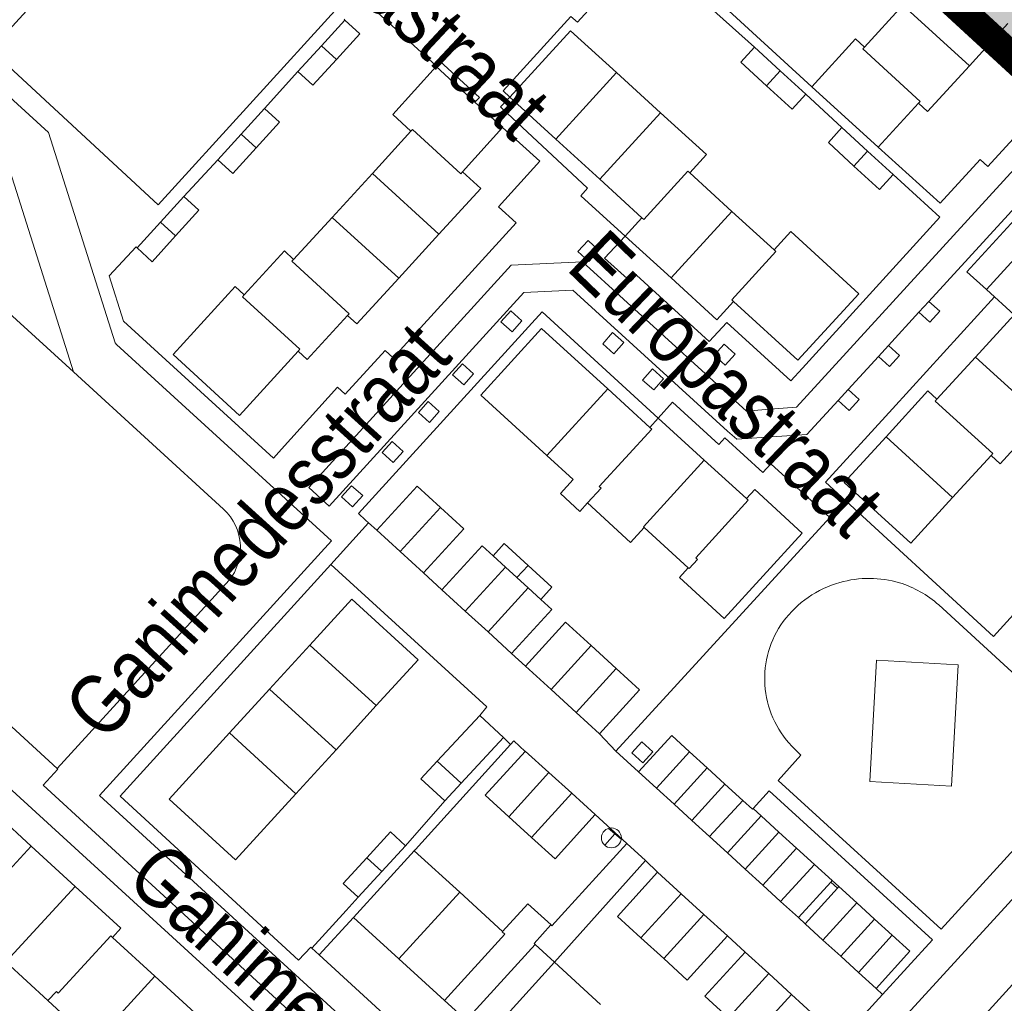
# Model space of a CAD drawing. Header units: metres. Extents: x 111546 to 149831, y 498798 to 507863.
# Tile 26 of 256: x 112649 to 112666, y 500455 to 500472. Entities that reach past the tile are written whole.
import ezdxf

# ---------------------------------------------------------------- set-up
doc = ezdxf.new("R2010")
doc.units = ezdxf.units.M
doc.layers.add('bladindeeling kader-5', color=170, linetype='Continuous')
doc.layers.add('bladindeling hatch kader 5', color=254, linetype='Continuous')
doc.layers.add('bladindeling', color=7, linetype='Continuous', lineweight=5)
doc.styles.add('Zaanstad', font='ARIALN.TTF')

# ---------------------------------------------------------------- blocks, each defined once
blk = doc.blocks.new('Q25')
at = {"color": 0}
for p, q in [((-0.836, 0.544), (0.836, 0.546)), ((-0.021, 0.539), (-0.027, -1.003))]:
    blk.add_line(p, q, dxfattribs=at)
blk.add_circle((0, 0), 1, dxfattribs=at)

msp = doc.modelspace()

# ---------------------------------------------------------------- hatches: boundary and pattern name
at = {"layer": 'bladindeling hatch kader 5'}
h = msp.add_hatch(color=256, dxfattribs=at)
h.dxf.hatch_style = 1
h.paths.add_polyline_path([(112680.6096, 500495.8942), (112706.5697, 500472.0346), (112687.5801, 500451.3732), (112661.62, 500475.2328)])

# ---------------------------------------------------------------- linework, layer by layer
at = {"layer": 'bladindeeling kader-5', "linetype": 'ByBlock', "const_width": 0.5}
msp.add_lwpolyline([(112680.6096, 500495.8942), (112706.5697, 500472.0346), (112687.5801, 500451.3732), (112661.62, 500475.2328)], close=True, dxfattribs=at)
at = {"layer": 'bladindeling'}
for p, q in [((112661.6344, 500471.284), (112660.7156, 500472.1194)), ((112661.6344, 500471.284), (112660.7156, 500472.1194)), ((112663.5403, 500471.2875), (112664.2051, 500472.016)), ((112665.3563, 500470.9658), (112664.2051, 500472.016)), ((112654.1422, 500471.3119), (112654.5481, 500471.7561)), ((112654.1422, 500471.3119), (112654.5481, 500471.7561)), ((112654.535, 500471.7706), (112654.5481, 500471.7561)), ((112654.535, 500471.7706), (112654.5481, 500471.7561)), ((112666.0221, 500471.6954), (112665.3563, 500470.9658)), ((112653.7362, 500470.8676), (112654.1422, 500471.3119)), ((112653.7362, 500470.8676), (112654.1422, 500471.3119)), ((112654.1422, 500471.3119), (112654.4024, 500471.074)), ((112661.6344, 500471.284), (112662.0787, 500470.8781)), ((112661.6344, 500471.284), (112662.0787, 500470.8781)), ((112653.158, 500470.2283), (112653.7362, 500470.8676)), ((112653.158, 500470.2283), (112653.7362, 500470.8676)), ((112658.1967, 500469.697), (112659.2479, 500470.8478)), ((112660.0101, 500470.1529), (112659.2479, 500470.8478)), ((112661.843, 500470.6203), (112662.0787, 500470.8781)), ((112662.0787, 500470.8781), (112662.523, 500470.4722)), ((112662.0787, 500470.8781), (112662.523, 500470.4722)), ((112662.523, 500470.4722), (112663.1501, 500469.8946)), ((112663.7765, 500469.5565), (112662.627, 500470.6027)), ((112663.7765, 500469.5565), (112662.627, 500470.6027)), ((112657.2761, 500469.8956), (112656.7993, 500470.3342)), ((112657.2761, 500469.8956), (112656.7993, 500470.3342)), ((112658.1967, 500469.697), (112657.4029, 500470.4209)), ((112658.1967, 500469.697), (112657.4029, 500470.4209)), ((112664.4729, 500470.3165), (112663.7765, 500469.5565)), ((112664.4729, 500470.3165), (112663.7765, 500469.5565)), ((112653.158, 500470.2283), (112652.7534, 500469.7832)), ((112653.158, 500470.2283), (112652.7534, 500469.7832)), ((112658.9586, 500469.0019), (112660.0101, 500470.1529)), ((112652.7534, 500469.7832), (112652.3489, 500469.3382)), ((112652.7534, 500469.7832), (112652.3489, 500469.3382)), ((112652.7534, 500469.7832), (112653.0144, 500469.546)), ((112655.6912, 500469.8322), (112655.0247, 500469.1039)), ((112656.5854, 500469.1302), (112657.2761, 500469.8956)), ((112656.5854, 500469.1302), (112657.2761, 500469.8956)), ((112663.5938, 500469.4885), (112663.1501, 500469.8946)), ((112663.5938, 500469.4885), (112663.1501, 500469.8946)), ((112658.9586, 500469.0019), (112658.1967, 500469.697)), ((112664.6528, 500466.8894), (112667.1695, 500469.6413)), ((112664.6528, 500466.8894), (112667.1695, 500469.6413)), ((112663.358, 500469.2309), (112663.5938, 500469.4885)), ((112664.0376, 500469.0824), (112663.5938, 500469.4885)), ((112664.0376, 500469.0824), (112663.5938, 500469.4885)), ((112651.7643, 500468.7039), (112652.3489, 500469.3382)), ((112651.7643, 500468.7039), (112652.3489, 500469.3382)), ((112655.0247, 500469.1039), (112654.3279, 500468.3428)), ((112655.0247, 500469.1039), (112656.1755, 500468.0506)), ((112661.2452, 500468.4455), (112660.515, 500469.1124)), ((112659.6898, 500468.3351), (112658.9586, 500469.0019)), ((112651.359, 500468.2587), (112651.7643, 500468.7039)), ((112651.359, 500468.2587), (112651.7643, 500468.7039)), ((112660.1943, 500467.2948), (112661.2452, 500468.4455)), ((112661.9746, 500467.7792), (112661.2452, 500468.4455)), ((112650.9571, 500467.8171), (112651.359, 500468.2587)), ((112650.9571, 500467.8171), (112651.359, 500468.2587)), ((112651.359, 500468.2587), (112651.6198, 500468.0215)), ((112654.3279, 500468.3428), (112653.6628, 500467.616)), ((112655.48, 500467.2909), (112654.3279, 500468.3428)), ((112659.4012, 500468.0193), (112659.6898, 500468.3351)), ((112659.4012, 500468.0193), (112659.6898, 500468.3351)), ((112656.1755, 500468.0506), (112655.48, 500467.2909)), ((112660.1943, 500467.2948), (112659.4012, 500468.0193)), ((112660.1943, 500467.2948), (112659.4012, 500468.0193)), ((112650.9373, 500467.8351), (112650.9571, 500467.8171)), ((112650.9373, 500467.8351), (112650.9571, 500467.8171)), ((112664.4774, 500466.7023), (112664.6528, 500466.8894)), ((112664.4774, 500466.7023), (112664.6528, 500466.8894)), ((112663.9557, 500466.1242), (112664.4774, 500466.7023)), ((112663.9557, 500466.1242), (112664.4774, 500466.7023)), ((112665.46, 500465.9273), (112666.1277, 500466.6597)), ((112663.7813, 500465.9385), (112663.9557, 500466.1242)), ((112663.7813, 500465.9385), (112663.9557, 500466.1242)), ((112663.2574, 500465.363), (112663.7813, 500465.9385)), ((112663.2574, 500465.363), (112663.7813, 500465.9385)), ((112664.7937, 500465.1961), (112665.46, 500465.9273)), ((112666.6131, 500464.8764), (112665.46, 500465.9273)), ((112652.4504, 500463.2978), (112649.8547, 500465.671)), ((112652.4504, 500463.2978), (112649.8547, 500465.671)), ((112659.0969, 500465.3755), (112658.0455, 500464.2231)), ((112659.0969, 500465.3755), (112659.8264, 500464.7099)), ((112663.0851, 500465.1757), (112663.2574, 500465.363)), ((112663.0851, 500465.1757), (112663.2574, 500465.363)), ((112659.8264, 500464.7099), (112659.9714, 500464.8686)), ((112659.8264, 500464.7099), (112659.9714, 500464.8686)), ((112659.9714, 500464.8686), (112660.7653, 500464.144)), ((112659.9714, 500464.8686), (112660.7653, 500464.144)), ((112663.912, 500464.5494), (112665.0642, 500463.4973)), ((112665.7292, 500464.2255), (112665.0642, 500463.4973)), ((112660.7653, 500464.144), (112661.4954, 500463.4777)), ((112655.5066, 500462.5623), (112656.2018, 500463.3248)), ((112654.9078, 500463.1081), (112654.7828, 500463.2221)), ((112654.9078, 500463.1081), (112654.7828, 500463.2221)), ((112659.238, 500459.1113), (112662.9377, 500463.151)), ((112659.238, 500459.1113), (112662.9377, 500463.151)), ((112654.9587, 500463.0617), (112654.3035, 500462.3387)), ((112654.9587, 500463.0617), (112654.3035, 500462.3387)), ((112654.9587, 500463.0617), (112654.9078, 500463.1081)), ((112654.9587, 500463.0617), (112654.9078, 500463.1081)), ((112655.1024, 500462.9307), (112654.9587, 500463.0617)), ((112655.1024, 500462.9307), (112654.9587, 500463.0617)), ((112660.491, 500462.2823), (112659.7285, 500462.9782)), ((112655.5066, 500462.5623), (112655.1024, 500462.9307)), ((112655.5066, 500462.5623), (112655.1024, 500462.9307)), ((112655.5066, 500462.5623), (112655.9106, 500462.1937)), ((112655.5066, 500462.5623), (112655.9106, 500462.1937)), ((112657.3301, 500462.293), (112657.1143, 500462.4906)), ((112654.3035, 500462.3387), (112650.6612, 500458.3291)), ((112654.3035, 500462.3387), (112650.6612, 500458.3291)), ((112656.6334, 500461.5317), (112657.3301, 500462.293)), ((112657.5267, 500462.113), (112657.3301, 500462.293)), ((112657.5267, 500462.113), (112657.7183, 500462.3224)), ((112660.5056, 500462.2689), (112660.491, 500462.2823)), ((112656.2278, 500461.9029), (112655.9106, 500462.1937)), ((112656.2278, 500461.9029), (112655.9106, 500462.1937)), ((112657.7233, 500461.9331), (112657.5267, 500462.113)), ((112649.5709, 500458.8107), (112652.5486, 500462.0664)), ((112649.5709, 500458.8107), (112652.5486, 500462.0664)), ((112657.0266, 500461.1719), (112657.7233, 500461.9331)), ((112657.939, 500461.7357), (112657.7233, 500461.9331)), ((112656.6334, 500461.5317), (112656.2278, 500461.9029)), ((112656.6334, 500461.5317), (112656.2278, 500461.9029)), ((112656.6334, 500461.5317), (112657.0266, 500461.1719)), ((112657.0266, 500461.1719), (112657.432, 500460.8007)), ((112657.0266, 500461.1719), (112657.432, 500460.8007)), ((112653.9442, 500460.946), (112653.2476, 500460.1837)), ((112655.093, 500459.8967), (112653.9442, 500460.946)), ((112658.1169, 500460.1748), (112658.8128, 500460.9369)), ((112659.2457, 500460.5415), (112658.8128, 500460.9369)), ((112657.6724, 500460.5807), (112657.432, 500460.8007)), ((112657.6724, 500460.5807), (112657.432, 500460.8007)), ((112658.1169, 500460.1748), (112657.6724, 500460.5807)), ((112658.1169, 500460.1748), (112657.6724, 500460.5807)), ((112658.55, 500459.7794), (112659.2457, 500460.5415)), ((112653.2476, 500460.1837), (112652.5546, 500459.4251)), ((112654.3964, 500459.1342), (112653.2476, 500460.1837)), ((112658.1169, 500460.1748), (112658.55, 500459.7794)), ((112654.3964, 500459.1342), (112655.093, 500459.8967)), ((112656.1475, 500458.9342), (112656.8821, 500459.7291)), ((112656.1475, 500458.9342), (112656.8821, 500459.7291)), ((112656.8821, 500459.7291), (112657.2959, 500459.3468)), ((112656.8821, 500459.7291), (112657.2959, 500459.3468)), ((112658.55, 500459.7794), (112658.9538, 500459.4106)), ((112658.55, 500459.7794), (112658.9538, 500459.4106)), ((112652.5546, 500459.4251), (112653.6998, 500458.3717)), ((112659.238, 500459.1113), (112658.9538, 500459.4106)), ((112659.238, 500459.1113), (112658.9538, 500459.4106)), ((112657.4161, 500459.2238), (112655.7705, 500457.4103)), ((112657.4161, 500459.2238), (112655.7705, 500457.4103)), ((112657.2959, 500459.3468), (112656.5634, 500458.5542)), ((112657.2959, 500459.3468), (112656.5634, 500458.5542)), ((112657.2959, 500459.3468), (112657.4161, 500459.2238)), ((112657.2959, 500459.3468), (112657.4161, 500459.2238)), ((112653.6998, 500458.3717), (112654.3964, 500459.1342)), ((112659.6315, 500458.7513), (112659.238, 500459.1113)), ((112659.6315, 500458.7513), (112659.238, 500459.1113)), ((112659.9386, 500458.4712), (112660.5111, 500459.099)), ((112659.9386, 500458.4712), (112660.5111, 500459.099)), ((112660.8183, 500458.8189), (112660.5111, 500459.099)), ((112660.8183, 500458.8189), (112660.5111, 500459.099)), ((112656.1475, 500458.9342), (112656.5634, 500458.5542)), ((112657.3848, 500457.9765), (112658.0785, 500458.7405)), ((112658.0785, 500458.7405), (112658.4734, 500458.3821)), ((112659.9386, 500458.4712), (112659.6315, 500458.7513)), ((112659.9386, 500458.4712), (112659.6315, 500458.7513)), ((112660.2457, 500458.1911), (112660.8183, 500458.8189)), ((112660.2457, 500458.1911), (112660.8183, 500458.8189)), ((112661.1254, 500458.5388), (112660.8183, 500458.8189)), ((112661.1254, 500458.5388), (112660.8183, 500458.8189)), ((112656.5634, 500458.5542), (112656.2803, 500458.2479)), ((112656.5634, 500458.5542), (112656.2803, 500458.2479)), ((112660.5528, 500457.911), (112661.1254, 500458.5388)), ((112660.5528, 500457.911), (112661.1254, 500458.5388)), ((112661.4325, 500458.2588), (112661.1254, 500458.5388)), ((112661.4325, 500458.2588), (112661.1254, 500458.5388)), ((112668.0221, 500458.6547), (112664.2208, 500454.498)), ((112668.0221, 500458.6547), (112664.2208, 500454.498)), ((112649.3281, 500458.5209), (112654.4991, 500453.7842)), ((112649.3281, 500458.5209), (112654.4991, 500453.7842)), ((112658.4734, 500458.3821), (112657.7798, 500457.6179)), ((112658.4734, 500458.3821), (112658.8809, 500458.0121)), ((112658.4734, 500458.3821), (112658.8809, 500458.0121)), ((112660.2457, 500458.1911), (112659.9386, 500458.4712)), ((112660.2457, 500458.1911), (112659.9386, 500458.4712)), ((112649.1232, 500457.4675), (112648.3317, 500458.1929)), ((112649.1232, 500457.4675), (112648.3317, 500458.1929)), ((112655.5976, 500457.473), (112656.2803, 500458.2479)), ((112660.5528, 500457.911), (112660.2457, 500458.1911)), ((112660.5528, 500457.911), (112660.2457, 500458.1911)), ((112660.8599, 500457.6309), (112661.4325, 500458.2588)), ((112660.8599, 500457.6309), (112661.4325, 500458.2588)), ((112661.602, 500458.1042), (112661.4325, 500458.2588)), ((112661.602, 500458.1042), (112661.4325, 500458.2588)), ((112661.613, 500458.1163), (112661.602, 500458.1042)), ((112661.613, 500458.1163), (112661.602, 500458.1042)), ((112661.7508, 500457.9909), (112661.613, 500458.1163)), ((112661.7508, 500457.9909), (112661.613, 500458.1163)), ((112657.7798, 500457.6179), (112657.3848, 500457.9765)), ((112658.8809, 500458.0121), (112659.4285, 500457.5104)), ((112658.8809, 500458.0121), (112659.4285, 500457.5104)), ((112660.8599, 500457.6309), (112660.5528, 500457.911)), ((112660.8599, 500457.6309), (112660.5528, 500457.911)), ((112661.167, 500457.3508), (112661.7508, 500457.9909)), ((112661.167, 500457.3508), (112661.7508, 500457.9909)), ((112662.0582, 500457.7111), (112661.7508, 500457.9909)), ((112662.0582, 500457.7111), (112661.7508, 500457.9909)), ((112661.4741, 500457.0707), (112662.0582, 500457.7111)), ((112661.4741, 500457.0707), (112662.0582, 500457.7111)), ((112662.3655, 500457.4313), (112662.0582, 500457.7111)), ((112662.3655, 500457.4313), (112662.0582, 500457.7111)), ((112659.4285, 500457.5104), (112659.7517, 500457.2178)), ((112659.4285, 500457.5104), (112659.7517, 500457.2178)), ((112661.167, 500457.3508), (112660.8599, 500457.6309)), ((112661.167, 500457.3508), (112660.8599, 500457.6309)), ((112648.0678, 500456.3188), (112649.1232, 500457.4675)), ((112649.883, 500456.7715), (112649.1232, 500457.4675)), ((112654.6986, 500456.2345), (112655.7497, 500457.3874)), ((112654.6986, 500456.2345), (112655.7497, 500457.3874)), ((112655.1888, 500457.0282), (112655.5976, 500457.473)), ((112655.1888, 500457.0282), (112655.5976, 500457.473)), ((112655.7705, 500457.4103), (112655.7497, 500457.3874)), ((112655.7705, 500457.4103), (112655.7497, 500457.3874)), ((112655.7497, 500457.3874), (112656.5362, 500456.6698)), ((112655.7497, 500457.3874), (112656.5362, 500456.6698)), ((112655.7705, 500457.4103), (112655.7509, 500457.3889)), ((112655.7705, 500457.4103), (112655.7509, 500457.3889)), ((112661.4741, 500457.0707), (112661.167, 500457.3508)), ((112661.4741, 500457.0707), (112661.167, 500457.3508)), ((112661.7812, 500456.7906), (112662.3655, 500457.4313)), ((112661.7812, 500456.7906), (112662.3655, 500457.4313)), ((112662.6729, 500457.1515), (112662.3655, 500457.4313)), ((112662.6729, 500457.1515), (112662.3655, 500457.4313)), ((112655.1888, 500457.0282), (112654.9292, 500457.2668)), ((112658.1779, 500455.4577), (112659.7517, 500457.2178)), ((112658.1779, 500455.4577), (112659.7517, 500457.2178)), ((112659.7517, 500457.2178), (112659.9595, 500457.0148)), ((112659.7517, 500457.2178), (112659.9595, 500457.0148)), ((112654.7801, 500456.5833), (112655.1888, 500457.0282)), ((112654.7801, 500456.5833), (112655.1888, 500457.0282)), ((112659.9595, 500457.0148), (112660.3664, 500456.6443)), ((112659.9595, 500457.0148), (112660.3664, 500456.6443)), ((112661.7812, 500456.7906), (112661.4741, 500457.0707)), ((112661.7812, 500456.7906), (112661.4741, 500457.0707)), ((112662.0883, 500456.5106), (112662.6729, 500457.1515)), ((112662.0883, 500456.5106), (112662.6729, 500457.1515)), ((112662.9789, 500456.8729), (112662.6729, 500457.1515)), ((112662.9789, 500456.8729), (112662.6729, 500457.1515)), ((112662.3953, 500456.2306), (112662.9545, 500456.8461)), ((112662.3953, 500456.2306), (112662.9545, 500456.8461)), ((112662.9545, 500456.8461), (112662.9789, 500456.8729)), ((112662.9545, 500456.8461), (112662.9789, 500456.8729)), ((112662.9545, 500456.8461), (112663.0722, 500456.7422)), ((112662.9545, 500456.8461), (112663.0722, 500456.7422)), ((112663.095, 500456.7673), (112662.9789, 500456.8729)), ((112663.095, 500456.7673), (112662.9789, 500456.8729)), ((112648.8274, 500455.6225), (112649.883, 500456.7715)), ((112656.5362, 500456.6698), (112655.4853, 500455.5169)), ((112656.5362, 500456.6698), (112657.2784, 500455.9928)), ((112662.0883, 500456.5106), (112661.7812, 500456.7906)), ((112662.0883, 500456.5106), (112661.7812, 500456.7906)), ((112663.0722, 500456.7422), (112662.5149, 500456.1215)), ((112663.0722, 500456.7422), (112662.5149, 500456.1215)), ((112663.0722, 500456.7422), (112663.095, 500456.7673)), ((112663.0722, 500456.7422), (112663.095, 500456.7673)), ((112663.406, 500456.4841), (112663.095, 500456.7673)), ((112663.406, 500456.4841), (112663.095, 500456.7673)), ((112654.5694, 500456.3523), (112654.7801, 500456.5833)), ((112659.6716, 500455.8812), (112660.3664, 500456.6443)), ((112660.3664, 500456.6443), (112660.7612, 500456.2849)), ((112662.3953, 500456.2306), (112662.0883, 500456.5106)), ((112662.3953, 500456.2306), (112662.0883, 500456.5106)), ((112662.8214, 500455.8419), (112663.406, 500456.4841)), ((112662.8214, 500455.8419), (112663.406, 500456.4841)), ((112663.7129, 500456.2048), (112663.406, 500456.4841)), ((112663.7129, 500456.2048), (112663.406, 500456.4841)), ((112654.5694, 500456.3523), (112653.977, 500455.7039)), ((112654.5694, 500456.3523), (112653.977, 500455.7039)), ((112654.6986, 500456.2345), (112654.1061, 500455.586)), ((112654.6986, 500456.2345), (112654.1061, 500455.586)), ((112655.4853, 500455.5169), (112654.6986, 500456.2345)), ((112655.4853, 500455.5169), (112654.6986, 500456.2345)), ((112660.7612, 500456.2849), (112660.0663, 500455.5217)), ((112660.7612, 500456.2849), (112661.1681, 500455.9142)), ((112660.7612, 500456.2849), (112661.1681, 500455.9142)), ((112662.5149, 500456.1215), (112662.3953, 500456.2306)), ((112662.5149, 500456.1215), (112662.3953, 500456.2306)), ((112663.128, 500455.5623), (112663.7129, 500456.2048)), ((112663.128, 500455.5623), (112663.7129, 500456.2048)), ((112664.0197, 500455.9255), (112663.7129, 500456.2048)), ((112664.0197, 500455.9255), (112663.7129, 500456.2048)), ((112667.1334, 500456.2078), (112664.4951, 500453.3148)), ((112667.1334, 500456.2078), (112664.4951, 500453.3148)), ((112658.1274, 500456.0908), (112658.1131, 500456.104)), ((112658.1274, 500456.0908), (112658.1131, 500456.104)), ((112662.8214, 500455.8419), (112662.5149, 500456.1215)), ((112662.8214, 500455.8419), (112662.5149, 500456.1215)), ((112651.2605, 500455.2187), (112650.529, 500455.8879)), ((112660.0663, 500455.5217), (112659.6716, 500455.8812)), ((112661.1681, 500455.9142), (112661.4753, 500455.6323)), ((112661.1681, 500455.9142), (112661.4753, 500455.6323)), ((112663.128, 500455.5623), (112662.8214, 500455.8419)), ((112663.128, 500455.5623), (112662.8214, 500455.8419)), ((112663.4345, 500455.2827), (112664.0197, 500455.9255)), ((112663.4345, 500455.2827), (112664.0197, 500455.9255)), ((112654.1061, 500455.586), (112653.977, 500455.7039)), ((112654.1061, 500455.586), (112653.977, 500455.7039)), ((112657.8427, 500455.7666), (112656.6477, 500454.4565)), ((112657.8427, 500455.7666), (112658.1779, 500455.4577)), ((112661.4753, 500455.6323), (112661.8819, 500455.2615)), ((112661.4753, 500455.6323), (112661.8819, 500455.2615)), ((112656.0454, 500453.8141), (112654.1061, 500455.586)), ((112656.0454, 500453.8141), (112654.1061, 500455.586)), ((112656.2727, 500454.7986), (112655.4853, 500455.5169)), ((112663.4345, 500455.2827), (112663.128, 500455.5623)), ((112663.4345, 500455.2827), (112663.128, 500455.5623)), ((112656.9856, 500454.1516), (112658.1779, 500455.4577)), ((112658.1779, 500455.4577), (112658.9696, 500454.7278)), ((112651.2605, 500455.2187), (112650.2077, 500454.0676)), ((112652.0221, 500454.5222), (112651.2605, 500455.2187)), ((112661.1865, 500454.499), (112661.8819, 500455.2615)), ((112661.8819, 500455.2615), (112662.276, 500454.902)), ((112663.7411, 500455.0031), (112663.4345, 500455.2827)), ((112663.7411, 500455.0031), (112663.4345, 500455.2827)), ((112663.8523, 500454.902), (112663.7411, 500455.0031)), ((112663.8523, 500454.902), (112663.7411, 500455.0031)), ((112649.4125, 500454.7948), (112650.2077, 500454.0676)), ((112656.6477, 500454.4565), (112656.2727, 500454.7986)), ((112662.276, 500454.902), (112661.5804, 500454.1395)), ((112662.276, 500454.902), (112662.6826, 500454.5312))]:
    msp.add_line(p, q, dxfattribs=at)
for points in [[(112651.3215, 500468.5613), (112654.4905, 500472.042), (112651.5787, 500474.6941), (112648.4155, 500471.2429)], [(112651.3215, 500468.5613), (112654.4905, 500472.042), (112651.5787, 500474.6941), (112648.4155, 500471.2429)], [(112658.7708, 500467.5783), (112658.5816, 500467.7522), (112658.7562, 500467.9421), (112658.9454, 500467.7683)], [(112658.7708, 500467.5783), (112658.5816, 500467.7522), (112658.7562, 500467.9421), (112658.9454, 500467.7683)], [(112657.25, 500466.5348), (112657.4213, 500466.7266), (112657.6137, 500466.5547), (112657.4424, 500466.3629)], [(112657.25, 500466.5348), (112657.4213, 500466.7266), (112657.6137, 500466.5547), (112657.4424, 500466.3629)], [(112659.1822, 500466.3492), (112659.374, 500466.1774), (112659.2018, 500465.9852), (112659.0101, 500466.157)], [(112659.1822, 500466.3492), (112659.374, 500466.1774), (112659.2018, 500465.9852), (112659.0101, 500466.157)], [(112661.1298, 500465.7857), (112660.9387, 500465.9577), (112661.1113, 500466.1495), (112661.3024, 500465.9775)], [(112661.1298, 500465.7857), (112660.9387, 500465.9577), (112661.1113, 500466.1495), (112661.3024, 500465.9775)], [(112656.4131, 500465.6163), (112656.5856, 500465.8083), (112656.7775, 500465.6358), (112656.6049, 500465.4439)], [(112656.4131, 500465.6163), (112656.5856, 500465.8083), (112656.7775, 500465.6358), (112656.6049, 500465.4439)], [(112659.8706, 500465.7217), (112660.0632, 500465.5525), (112659.8929, 500465.3587), (112659.7003, 500465.5279)], [(112659.8706, 500465.7217), (112660.0632, 500465.5525), (112659.8929, 500465.3587), (112659.7003, 500465.5279)], [(112655.8212, 500464.9656), (112655.9913, 500465.1554), (112656.1834, 500464.9831), (112656.0133, 500464.7934)], [(112655.8212, 500464.9656), (112655.9913, 500465.1554), (112656.1834, 500464.9831), (112656.0133, 500464.7934)], [(112655.192, 500464.2758), (112655.3664, 500464.4674), (112655.5572, 500464.2937), (112655.3828, 500464.1021)], [(112655.192, 500464.2758), (112655.3664, 500464.4674), (112655.5572, 500464.2937), (112655.3828, 500464.1021)], [(112654.4918, 500463.5069), (112654.6657, 500463.7013), (112654.858, 500463.5293), (112654.6841, 500463.3349)], [(112654.4918, 500463.5069), (112654.6657, 500463.7013), (112654.858, 500463.5293), (112654.6841, 500463.3349)], [(112663.7484, 500460.6822), (112665.1576, 500460.6012), (112665.0434, 500458.5052), (112663.6341, 500458.586)], [(112659.7041, 500458.9075), (112659.5137, 500459.0793), (112659.6865, 500459.2709), (112659.8769, 500459.099)], [(112659.7041, 500458.9075), (112659.5137, 500459.0793), (112659.6865, 500459.2709), (112659.8769, 500459.099)]]:
    msp.add_lwpolyline(points, close=True, dxfattribs=at)
for points in [[(112660.1884, 500473.4887), (112658.5751, 500471.7212), (112658.46, 500471.8191), (112657.2856, 500470.5338), (112657.4029, 500470.4209)], [(112660.1884, 500473.4887), (112658.5751, 500471.7212), (112658.46, 500471.8191), (112657.2856, 500470.5338), (112657.4029, 500470.4209)], [(112669.0078, 500472.8738), (112669.0945, 500472.7948), (112667.8946, 500471.4896), (112667.9333, 500471.4527), (112667.1102, 500470.558), (112666.9949, 500470.6622), (112665.6738, 500469.2209), (112665.5407, 500469.3429), (112664.848, 500468.59), (112663.7765, 500469.5565)], [(112669.0078, 500472.8738), (112669.0945, 500472.7948), (112667.8946, 500471.4896), (112667.9333, 500471.4527), (112667.1102, 500470.558), (112666.9949, 500470.6622), (112665.6738, 500469.2209), (112665.5407, 500469.3429), (112664.848, 500468.59), (112663.7765, 500469.5565)], [(112669.2808, 500472.6254), (112662.3627, 500465.0585), (112661.825, 500465.019)], [(112669.2808, 500472.6254), (112662.3627, 500465.0585), (112661.825, 500465.019)], [(112661.3149, 500472.475), (112660.9822, 500472.1125), (112662.627, 500470.6027)], [(112661.3149, 500472.475), (112660.9822, 500472.1125), (112662.627, 500470.6027)], [(112656.7993, 500470.3342), (112656.8764, 500470.4158), (112656.1946, 500471.0439), (112656.1234, 500470.9693), (112654.862, 500472.1256)], [(112656.7993, 500470.3342), (112656.8764, 500470.4158), (112656.1946, 500471.0439), (112656.1234, 500470.9693), (112654.862, 500472.1256)], [(112654.5481, 500471.7561), (112654.8085, 500471.5183), (112654.4024, 500471.074)], [(112654.5481, 500471.7561), (112654.8085, 500471.5183), (112654.4024, 500471.074)], [(112657.4029, 500470.4209), (112658.4542, 500471.5718), (112659.2479, 500470.8478)], [(112657.4029, 500470.4209), (112658.4542, 500471.5718), (112659.2479, 500470.8478)], [(112662.627, 500470.6027), (112663.3848, 500471.4299), (112663.5403, 500471.2875)], [(112662.627, 500470.6027), (112663.3848, 500471.4299), (112663.5403, 500471.2875)], [(112661.843, 500470.6203), (112661.3989, 500471.0262), (112661.6344, 500471.284)], [(112661.843, 500470.6203), (112661.3989, 500471.0262), (112661.6344, 500471.284)], [(112664.4729, 500470.3165), (112664.502, 500470.3483), (112663.5114, 500471.2558), (112663.5403, 500471.2875)], [(112649.8547, 500465.671), (112648.6895, 500469.354), (112647.5713, 500470.3905), (112648.1432, 500470.9761), (112649.4213, 500469.8093), (112650.5768, 500466.1734), (112650.5961, 500466.1418), (112654.3197, 500462.7477), (112650.3013, 500458.344)], [(112649.8547, 500465.671), (112648.6895, 500469.354), (112647.5713, 500470.3905), (112648.1432, 500470.9761), (112649.4213, 500469.8093), (112650.5768, 500466.1734), (112650.5961, 500466.1418), (112654.3197, 500462.7477), (112650.3013, 500458.344)], [(112654.4024, 500471.074), (112653.9965, 500470.6297), (112653.7362, 500470.8676)], [(112654.4024, 500471.074), (112653.9965, 500470.6297), (112653.7362, 500470.8676)], [(112665.3563, 500470.9658), (112664.6317, 500470.1717), (112664.4729, 500470.3165)], [(112656.7993, 500470.3342), (112656.1277, 500470.9517), (112655.3769, 500470.1198), (112655.6912, 500469.8322)], [(112656.7993, 500470.3342), (112656.1277, 500470.9517), (112655.3769, 500470.1198), (112655.6912, 500469.8322)], [(112662.523, 500470.4722), (112662.2873, 500470.2144), (112661.843, 500470.6203)], [(112662.523, 500470.4722), (112662.2873, 500470.2144), (112661.843, 500470.6203)], [(112657.4029, 500470.4209), (112657.2417, 500470.2529), (112657.2696, 500470.224)], [(112657.4029, 500470.4209), (112657.2417, 500470.2529), (112657.2696, 500470.224)], [(112653.0144, 500469.546), (112653.4189, 500469.9911), (112653.158, 500470.2283)], [(112653.0144, 500469.546), (112653.4189, 500469.9911), (112653.158, 500470.2283)], [(112659.4012, 500468.0193), (112658.632, 500468.7152), (112658.7484, 500468.8497), (112657.2696, 500470.224)], [(112659.4012, 500468.0193), (112658.632, 500468.7152), (112658.7484, 500468.8497), (112657.2696, 500470.224)], [(112660.515, 500469.1124), (112660.8038, 500469.429), (112660.0101, 500470.1529)], [(112657.2761, 500469.8956), (112657.9196, 500469.3151), (112657.2051, 500468.5238), (112657.5137, 500468.2498), (112655.3828, 500465.9152), (112655.2474, 500466.0375), (112654.5548, 500465.2828), (112654.4227, 500465.4063), (112653.4542, 500464.3342)], [(112657.2761, 500469.8956), (112657.9196, 500469.3151), (112657.2051, 500468.5238), (112657.5137, 500468.2498), (112655.3828, 500465.9152), (112655.2474, 500466.0375), (112654.5548, 500465.2828), (112654.4227, 500465.4063), (112653.4542, 500464.3342)], [(112656.5854, 500469.1302), (112656.5563, 500469.0986), (112655.7202, 500469.8638), (112655.6912, 500469.8322)], [(112663.1501, 500469.8946), (112662.9143, 500469.637), (112663.358, 500469.2309)], [(112663.1501, 500469.8946), (112662.9143, 500469.637), (112663.358, 500469.2309)], [(112652.3489, 500469.3382), (112652.6098, 500469.101), (112653.0144, 500469.546)], [(112652.3489, 500469.3382), (112652.6098, 500469.101), (112653.0144, 500469.546)], [(112667.2755, 500469.5429), (112665.3124, 500467.4027), (112665.6511, 500467.0953)], [(112667.2755, 500469.5429), (112665.3124, 500467.4027), (112665.6511, 500467.0953)], [(112656.5854, 500469.1302), (112656.9, 500468.8423), (112656.1755, 500468.0506)], [(112659.6898, 500468.3351), (112659.7216, 500468.3062), (112660.4832, 500469.1413), (112660.515, 500469.1124)], [(112663.358, 500469.2309), (112663.8018, 500468.8248), (112664.0376, 500469.0824)], [(112663.358, 500469.2309), (112663.8018, 500468.8248), (112664.0376, 500469.0824)], [(112664.0376, 500469.0824), (112664.8415, 500468.3442), (112662.465, 500465.7333)], [(112664.0376, 500469.0824), (112664.8415, 500468.3442), (112662.465, 500465.7333)], [(112651.7643, 500468.7039), (112652.025, 500468.4667), (112651.6198, 500468.0215)], [(112651.7643, 500468.7039), (112652.025, 500468.4667), (112651.6198, 500468.0215)], [(112661.9746, 500467.7792), (112662.2636, 500468.0957), (112663.4399, 500467.0219), (112662.3885, 500465.8709), (112661.2761, 500466.8864)], [(112651.6198, 500468.0215), (112651.2147, 500467.5762), (112650.954, 500467.8136), (112650.9571, 500467.8171)], [(112651.6198, 500468.0215), (112651.2147, 500467.5762), (112650.954, 500467.8136), (112650.9571, 500467.8171)], [(112662.465, 500465.7333), (112662.2624, 500465.5152), (112661.1568, 500466.5224), (112660.8525, 500466.1982), (112659.5967, 500467.3458), (112659.4918, 500467.2316), (112659.0414, 500467.6366), (112659.4012, 500468.0193)], [(112662.465, 500465.7333), (112662.2624, 500465.5152), (112661.1568, 500466.5224), (112660.8525, 500466.1982), (112659.5967, 500467.3458), (112659.4918, 500467.2316), (112659.0414, 500467.6366), (112659.4012, 500468.0193)], [(112653.4542, 500464.3342), (112653.3135, 500464.1775), (112650.719, 500466.5463), (112650.4724, 500467.3323), (112650.9373, 500467.8351)], [(112653.4542, 500464.3342), (112653.3135, 500464.1775), (112650.719, 500466.5463), (112650.4724, 500467.3323), (112650.9373, 500467.8351)], [(112653.6628, 500467.616), (112653.5034, 500467.7623), (112652.8061, 500467.0006)], [(112661.2761, 500466.8864), (112661.2443, 500466.9154), (112662.0064, 500467.7503), (112661.9746, 500467.7792)], [(112666.1277, 500466.6597), (112665.6511, 500467.0953), (112666.3752, 500467.8886)], [(112654.5945, 500466.644), (112654.6236, 500466.6757), (112653.6337, 500467.5843), (112653.6628, 500467.616)], [(112661.825, 500465.019), (112661.4968, 500464.9932), (112658.6595, 500467.5766), (112657.4261, 500467.5162), (112653.9256, 500463.6689), (112654.2767, 500463.3487)], [(112661.825, 500465.019), (112661.4968, 500464.9932), (112658.6595, 500467.5766), (112657.4261, 500467.5162), (112653.9256, 500463.6689), (112654.2767, 500463.3487)], [(112655.48, 500467.2909), (112654.7555, 500466.4992), (112654.5945, 500466.644)], [(112661.2761, 500466.8864), (112660.9874, 500466.5706), (112660.1943, 500467.2948)], [(112652.8061, 500467.0006), (112652.6489, 500467.1443), (112651.5766, 500465.9701), (112652.7251, 500464.9171), (112653.74, 500466.0289)], [(112661.1714, 500464.6449), (112658.493, 500467.0862), (112657.6434, 500467.0455), (112654.2767, 500463.3487)], [(112661.1714, 500464.6449), (112658.493, 500467.0862), (112657.6434, 500467.0455), (112654.2767, 500463.3487)], [(112653.74, 500466.0289), (112653.7691, 500466.0606), (112652.777, 500466.9687), (112652.8061, 500467.0006)], [(112665.7919, 500466.9666), (112664.0247, 500465.031), (112662.8633, 500463.7601), (112663.0077, 500463.6297)], [(112665.7919, 500466.9666), (112664.0247, 500465.031), (112662.8633, 500463.7601), (112663.0077, 500463.6297)], [(112664.4774, 500466.7023), (112664.6693, 500466.53), (112664.8413, 500466.7212), (112664.6528, 500466.8894)], [(112664.4774, 500466.7023), (112664.6693, 500466.53), (112664.8413, 500466.7212), (112664.6528, 500466.8894)], [(112654.7828, 500463.2221), (112657.9602, 500466.7075), (112659.9714, 500464.8686)], [(112654.7828, 500463.2221), (112657.9602, 500466.7075), (112659.9714, 500464.8686)], [(112649.5709, 500458.8107), (112645.2097, 500462.8126), (112648.7378, 500466.6903), (112649.8547, 500465.671)], [(112649.5709, 500458.8107), (112645.2097, 500462.8126), (112648.7378, 500466.6903), (112649.8547, 500465.671)], [(112654.5945, 500466.644), (112653.8988, 500465.8838), (112653.74, 500466.0289)], [(112658.0455, 500464.2231), (112656.902, 500465.2666), (112657.9535, 500466.419), (112659.0969, 500465.3755)], [(112663.7813, 500465.9385), (112663.971, 500465.766), (112664.1425, 500465.9543), (112663.9557, 500466.1242)], [(112663.7813, 500465.9385), (112663.971, 500465.766), (112664.1425, 500465.9543), (112663.9557, 500466.1242)], [(112663.0851, 500465.1757), (112663.2746, 500464.9994), (112663.4473, 500465.1913), (112663.2574, 500465.363)], [(112663.0851, 500465.1757), (112663.2746, 500464.9994), (112663.4473, 500465.1913), (112663.2574, 500465.363)], [(112663.912, 500464.5494), (112664.6349, 500465.3411), (112664.7937, 500465.1961)], [(112661.1714, 500464.6449), (112661.3283, 500464.5035), (112662.5431, 500464.5888), (112663.0851, 500465.1757)], [(112661.1714, 500464.6449), (112661.3283, 500464.5035), (112662.5431, 500464.5888), (112663.0851, 500465.1757)], [(112664.7937, 500465.1961), (112664.7648, 500465.1645), (112665.7583, 500464.2574), (112665.7292, 500464.2255)], [(112659.9714, 500464.8686), (112660.2154, 500465.1466), (112661.0185, 500464.4137), (112661.1248, 500464.5288), (112661.7789, 500463.9271), (112661.9168, 500464.0797), (112662.9377, 500463.151)], [(112659.9714, 500464.8686), (112660.2154, 500465.1466), (112661.0185, 500464.4137), (112661.1248, 500464.5288), (112661.7789, 500463.9271), (112661.9168, 500464.0797), (112662.9377, 500463.151)], [(112666.6131, 500464.8764), (112665.8878, 500464.0807), (112665.7292, 500464.2255)], [(112659.8264, 500464.7099), (112659.8582, 500464.681), (112658.9514, 500463.6875), (112658.9832, 500463.6585), (112658.7495, 500463.4023)], [(112665.0642, 500463.4973), (112664.3413, 500462.7056), (112663.1891, 500463.7577), (112663.912, 500464.5494)], [(112658.7495, 500463.4023), (112658.6153, 500463.2563), (112658.2784, 500463.5657), (112658.5006, 500463.8077), (112658.0455, 500464.2231)], [(112660.7653, 500464.144), (112659.7137, 500462.9918), (112659.7285, 500462.9782)], [(112655.1024, 500462.9307), (112655.7978, 500463.6934), (112656.2018, 500463.3248)], [(112655.1024, 500462.9307), (112655.7978, 500463.6934), (112656.2018, 500463.3248)], [(112661.4954, 500463.4777), (112661.6406, 500463.6363), (112662.4636, 500462.8829), (112661.1093, 500461.4042), (112660.3367, 500462.1141), (112660.491, 500462.2823)], [(112661.4954, 500463.4777), (112661.5273, 500463.4486), (112660.6189, 500462.4565), (112660.6508, 500462.4275), (112660.5056, 500462.2689)], [(112666.2352, 500461.6), (112665.7701, 500461.0946), (112663.0077, 500463.6297)], [(112666.2352, 500461.6), (112665.7701, 500461.0946), (112663.0077, 500463.6297)], [(112655.9106, 500462.1937), (112656.606, 500462.9564), (112656.2018, 500463.3248)], [(112655.9106, 500462.1937), (112656.606, 500462.9564), (112656.2018, 500463.3248)], [(112659.7285, 500462.9782), (112659.4917, 500462.7205), (112658.7495, 500463.4023)], [(112656.2278, 500461.9029), (112656.9246, 500462.6641), (112657.1143, 500462.4906)], [(112656.2278, 500461.9029), (112656.9246, 500462.6641), (112657.1143, 500462.4906)], [(112657.7183, 500462.3224), (112657.3059, 500462.6999), (112657.1143, 500462.4906)], [(112654.3035, 500462.3387), (112657.0056, 500459.876), (112656.8821, 500459.7291)], [(112654.3035, 500462.3387), (112657.0056, 500459.876), (112656.8821, 500459.7291)], [(112657.939, 500461.7357), (112658.1306, 500461.945), (112657.7183, 500462.3224)], [(112655.093, 500459.8967), (112655.8185, 500460.6908), (112654.6697, 500461.7403), (112653.9442, 500460.946)], [(112657.432, 500460.8007), (112658.1287, 500461.562), (112657.939, 500461.7357)], [(112657.432, 500460.8007), (112658.1287, 500461.562), (112657.939, 500461.7357)], [(112664.8241, 500461.6402), (112667.6344, 500459.0664), (112664.8659, 500456.0301)], [(112664.8241, 500461.6402), (112667.6344, 500459.0664), (112664.8659, 500456.0301)], [(112657.6724, 500460.5807), (112658.3682, 500461.3428), (112658.8128, 500460.9369)], [(112657.6724, 500460.5807), (112658.3682, 500461.3428), (112658.8128, 500460.9369)], [(112658.9538, 500459.4106), (112659.6497, 500460.1727), (112659.2457, 500460.5415)], [(112658.9538, 500459.4106), (112659.6497, 500460.1727), (112659.2457, 500460.5415)], [(112652.5546, 500459.4251), (112651.5104, 500458.2821), (112652.6557, 500457.2288), (112653.6998, 500458.3717)], [(112660.5111, 500459.099), (112660.2036, 500459.3795), (112659.6315, 500458.7513)], [(112660.5111, 500459.099), (112660.2036, 500459.3795), (112659.6315, 500458.7513)], [(112657.4161, 500459.2238), (112657.4705, 500459.2861), (112657.6675, 500459.1066)], [(112657.4161, 500459.2238), (112657.4705, 500459.2861), (112657.6675, 500459.1066)], [(112657.3848, 500457.9765), (112656.9774, 500458.3464), (112657.6675, 500459.1066)], [(112657.3848, 500457.9765), (112656.9774, 500458.3464), (112657.6675, 500459.1066)], [(112657.6675, 500459.1066), (112657.671, 500459.1105), (112658.0785, 500458.7405)], [(112657.6675, 500459.1066), (112657.671, 500459.1105), (112658.0785, 500458.7405)], [(112664.8659, 500456.0301), (112662.0464, 500458.5995), (112662.4411, 500459.0411), (112662.2835, 500459.1961)], [(112664.8659, 500456.0301), (112662.0464, 500458.5995), (112662.4411, 500459.0411), (112662.2835, 500459.1961)], [(112656.2803, 500458.2479), (112655.8664, 500458.6302), (112656.1475, 500458.9342)], [(112656.2803, 500458.2479), (112655.8664, 500458.6302), (112656.1475, 500458.9342)], [(112649.3281, 500458.5209), (112649.5814, 500458.7978), (112649.5709, 500458.8107)], [(112649.3281, 500458.5209), (112649.5814, 500458.7978), (112649.5709, 500458.8107)], [(112648.3317, 500458.1929), (112648.6581, 500458.5504), (112654.7423, 500452.9858), (112654.8936, 500453.1435), (112655.3262, 500452.7484), (112654.8563, 500452.2219)], [(112648.3317, 500458.1929), (112648.6581, 500458.5504), (112654.7423, 500452.9858), (112654.8936, 500453.1435), (112655.3262, 500452.7484), (112654.8563, 500452.2219)], [(112663.8523, 500454.902), (112664.7159, 500455.8439), (112661.8912, 500458.422), (112661.613, 500458.1163)], [(112663.8523, 500454.902), (112664.7159, 500455.8439), (112661.8912, 500458.422), (112661.613, 500458.1163)], [(112659.6418, 500450.2926), (112656.7548, 500452.9304), (112656.2042, 500453.2928), (112656.0849, 500453.1124), (112655.7371, 500453.337), (112655.8585, 500453.519), (112654.8494, 500454.1843), (112650.3013, 500458.344)], [(112659.6418, 500450.2926), (112656.7548, 500452.9304), (112656.2042, 500453.2928), (112656.0849, 500453.1124), (112655.7371, 500453.337), (112655.8585, 500453.519), (112654.8494, 500454.1843), (112650.3013, 500458.344)], [(112653.977, 500455.7039), (112653.9585, 500455.7209), (112653.7497, 500455.4918), (112650.6612, 500458.3291)], [(112653.977, 500455.7039), (112653.9585, 500455.7209), (112653.7497, 500455.4918), (112650.6612, 500458.3291)], [(112658.8809, 500458.0121), (112658.1872, 500457.2479), (112657.7798, 500457.6179)], [(112658.8809, 500458.0121), (112658.1872, 500457.2479), (112657.7798, 500457.6179)], [(112655.5976, 500457.473), (112655.3379, 500457.7116), (112654.9292, 500457.2668)], [(112655.5976, 500457.473), (112655.3379, 500457.7116), (112654.9292, 500457.2668)], [(112659.4285, 500457.5104), (112658.3541, 500456.338), (112658.1274, 500456.0908)], [(112659.4285, 500457.5104), (112658.3541, 500456.338), (112658.1274, 500456.0908)], [(112654.9292, 500457.2668), (112654.5204, 500456.822), (112654.7801, 500456.5833)], [(112654.9292, 500457.2668), (112654.5204, 500456.822), (112654.7801, 500456.5833)], [(112659.6716, 500455.8812), (112659.2646, 500456.2518), (112659.9595, 500457.0148)], [(112659.6716, 500455.8812), (112659.2646, 500456.2518), (112659.9595, 500457.0148)], [(112650.529, 500455.8879), (112650.6741, 500456.0465), (112649.883, 500456.7715)], [(112657.2784, 500455.9928), (112657.714, 500456.4703), (112658.1157, 500456.1069), (112658.1131, 500456.104)], [(112657.2784, 500455.9928), (112657.714, 500456.4703), (112658.1157, 500456.1069), (112658.1131, 500456.104)], [(112656.2727, 500454.7986), (112657.3171, 500455.9435), (112657.2713, 500455.9851), (112657.2784, 500455.9928)], [(112658.1131, 500456.104), (112657.8236, 500455.784), (112657.8427, 500455.7666)], [(112658.1131, 500456.104), (112657.8236, 500455.784), (112657.8427, 500455.7666)], [(112650.529, 500455.8879), (112650.4972, 500455.917), (112649.5897, 500454.9247), (112649.5579, 500454.9538), (112649.4125, 500454.7948)], [(112661.1681, 500455.9142), (112660.4733, 500455.1512), (112660.0663, 500455.5217)], [(112661.1681, 500455.9142), (112660.4733, 500455.1512), (112660.0663, 500455.5217)], [(112663.7411, 500455.0031), (112664.3231, 500455.6493), (112664.0197, 500455.9255)], [(112663.7411, 500455.0031), (112664.3231, 500455.6493), (112664.0197, 500455.9255)], [(112661.1865, 500454.499), (112660.7799, 500454.8698), (112661.4753, 500455.6323)], [(112661.1865, 500454.499), (112660.7799, 500454.8698), (112661.4753, 500455.6323)], [(112648.8274, 500455.6225), (112648.6821, 500455.4636), (112649.4125, 500454.7948)], [(112663.1184, 500454.1218), (112663.1303, 500454.1087), (112663.8523, 500454.902)], [(112663.1184, 500454.1218), (112663.1303, 500454.1087), (112663.8523, 500454.902)]]:
    msp.add_lwpolyline(points, dxfattribs=at)
for centre, radius, start, end in [((112651.8318, 500462.6293), 0.9108, 2.50873, 47.22433), ((112651.8318, 500462.6293), 0.9108, 2.50873, 47.22433), ((112651.8321, 500462.6283), 0.9105, 321.89336, 2.56628), ((112651.8321, 500462.6283), 0.9105, 321.89336, 2.56628), ((112663.6195, 500460.2423), 1.8555, 105.87723, 143.2457), ((112663.6195, 500460.2423), 1.8555, 105.87723, 143.2457), ((112663.6204, 500460.2432), 1.855, 73.55407, 105.91206), ((112663.6204, 500460.2432), 1.855, 73.55407, 105.91206), ((112663.596, 500460.2523), 1.8533, 48.49365, 72.7481), ((112663.596, 500460.2523), 1.8533, 48.49365, 72.7481), ((112663.4983, 500460.365), 1.6852, 144.12175, 183.65732), ((112663.4983, 500460.365), 1.6852, 144.12175, 183.65732), ((112663.4984, 500460.364), 1.6852, 183.62406, 223.87119), ((112663.4984, 500460.364), 1.6852, 183.62406, 223.87119)]:
    msp.add_arc(centre, radius, start, end, dxfattribs=at)

# ---------------------------------------------------------------- block references
at = {"layer": 'bladindeling', "xscale": 0.1719986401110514, "yscale": 0.1719986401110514, "zscale": 0.1719986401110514, "rotation": 319.0847126}
msp.add_blockref('Q25', (112659.1607, 500457.6096), dxfattribs=at)
msp.add_blockref('Q25', (112659.1607, 500457.6096), dxfattribs=at)

# ---------------------------------------------------------------- texts
at = {"layer": 'bladindeling', "color": 2, "style": 'Zaanstad'}
for s, rotation, p in [('Mirandastraat', 316.90103, (112652.1958, 500474.5651)), ('Europastraat', 316.09655, (112658.3581, 500467.451)), ('Europastraat', 316.09655, (112658.3581, 500467.451)), ('Ganimedesstraat', 47.82592, (112650.3907, 500459.2417)), ('Ganimedesstraat', 47.82592, (112650.3907, 500459.2417)), ('Ganimedesstraat', 317.58485, (112650.7301, 500456.8455)), ('Ganimedesstraat', 317.58485, (112650.7301, 500456.8455))]:
    msp.add_text(s, height=1.031992, rotation=rotation, dxfattribs=at).set_placement(p)

doc.saveas('drawing.dxf')
